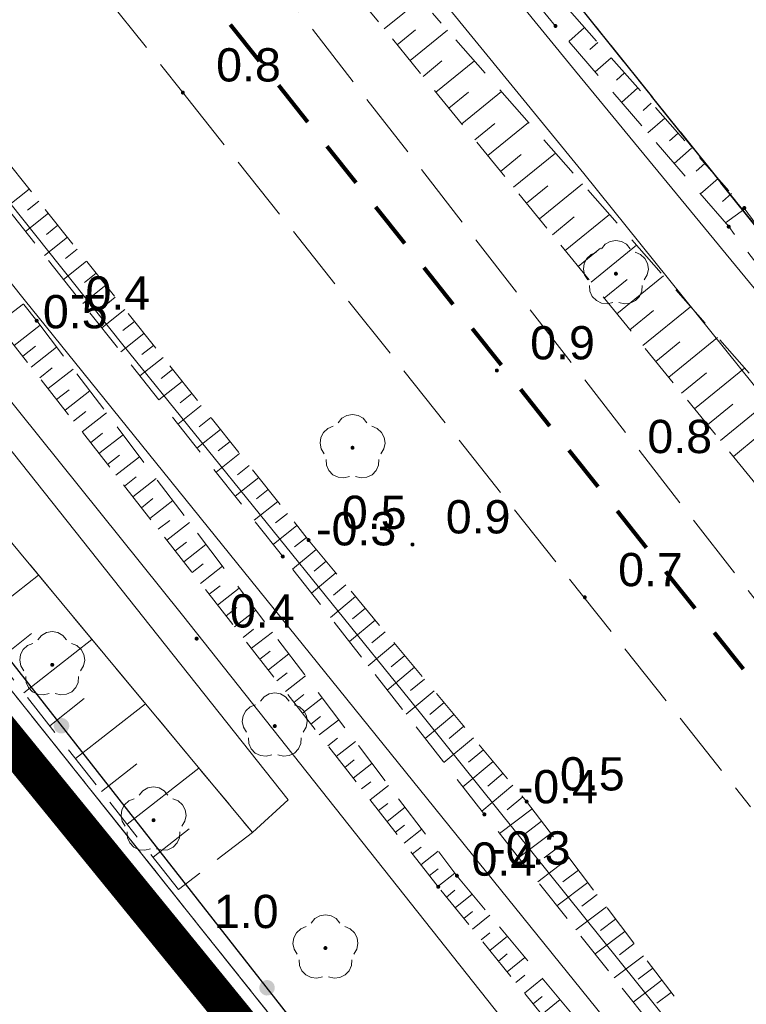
# Model space of a CAD drawing. Extents: x 5474185 to 5474933, y 5916077 to 5916824.
# Tile 254 of 256: x 5474529 to 5474545, y 5916535 to 5916557. Entities that reach past the tile are written whole.
import ezdxf

# ---------------------------------------------------------------- set-up
doc = ezdxf.new("R2010")
doc.units = 0
for name, pattern in [('216-500', [2.5, 1.5, -1]), ('DASHDOT', [1, 0.5, -0.25, 0, -0.25]), ('PRZER1-1', [1, 0.5, -0.5]), ('PRZER2-1', [1.5, 1, -0.5]), ('PRZER3-1', [2, 1.5, -0.5]), ('PRZER3-2', [2.5, 1.5, -1])]:
    doc.linetypes.add(name, pattern=pattern)
doc.layers.add('1-GRAN', color=5, linetype='DASHDOT')
for name, color, linetype, lineweight in [('GESDZI', 253, 'CONTINUOUS', 18), ('GESJOB', 253, 'CONTINUOUS', 35), ('GESKKL', 253, 'CONTINUOUS', 18), ('GESUZY', 253, 'CONTINUOUS', 18), ('GSLINN', 253, 'CONTINUOUS', 18), ('GSLKOG', 253, 'CONTINUOUS', 35), ('GSPRDL', 253, 'CONTINUOUS', 18), ('GSPWPN', 253, 'CONTINUOUS', 13), ('GSPWPN_O', 253, 'CONTINUOUS', 13), ('GSSKOA', 253, 'CONTINUOUS', 18), ('GSSPDR', 253, 'CONTINUOUS', 18), ('GSSZSN', 254, 'CONTINUOUS', 18), ('Sieć wodociągowa', 253, 'CONTINUOUS', 40)]:
    doc.layers.add(name, color=color, linetype=linetype, lineweight=lineweight)
doc.styles.add('Arial', font='arial.ttf')

msp = doc.modelspace()

# ---------------------------------------------------------------- hatches: boundary and pattern name
at = {"layer": 'GSLKOG'}
for points in [[(5474529.857551, 5916540.793797), (5474529.813303, 5916540.805164), (5474529.773505, 5916540.827595), (5474529.740868, 5916540.859562), (5474529.717617, 5916540.898886), (5474529.705337, 5916540.942889), (5474529.704863, 5916540.988571), (5474529.716229, 5916541.032818), (5474529.73866, 5916541.072617), (5474529.770627, 5916541.105253), (5474529.809951, 5916541.128504), (5474529.853954, 5916541.140784), (5474529.899636, 5916541.141259), (5474529.943883, 5916541.129892), (5474529.983682, 5916541.107461), (5474530.016319, 5916541.075495), (5474530.039569, 5916541.03617), (5474530.05185, 5916540.992167), (5474530.052324, 5916540.946485), (5474530.040957, 5916540.902238), (5474530.018527, 5916540.862439), (5474529.98656, 5916540.829803), (5474529.947235, 5916540.806552), (5474529.903232, 5916540.794272)], [(5474529.857551, 5916540.793797), (5474529.813303, 5916540.805164), (5474529.773505, 5916540.827595), (5474529.740868, 5916540.859562), (5474529.717617, 5916540.898886), (5474529.705337, 5916540.942889), (5474529.704863, 5916540.988571), (5474529.716229, 5916541.032818), (5474529.73866, 5916541.072617), (5474529.770627, 5916541.105253), (5474529.809951, 5916541.128504), (5474529.853954, 5916541.140784), (5474529.899636, 5916541.141259), (5474529.943883, 5916541.129892), (5474529.983682, 5916541.107461), (5474530.016319, 5916541.075495), (5474530.039569, 5916541.03617), (5474530.05185, 5916540.992167), (5474530.052324, 5916540.946485), (5474530.040957, 5916540.902238), (5474530.018527, 5916540.862439), (5474529.98656, 5916540.829803), (5474529.947235, 5916540.806552), (5474529.903232, 5916540.794272)], [(5474534.484686, 5916534.891288), (5474534.440439, 5916534.902655), (5474534.40064, 5916534.925085), (5474534.368004, 5916534.957052), (5474534.344753, 5916534.996377), (5474534.332472, 5916535.04038), (5474534.331998, 5916535.086061), (5474534.343365, 5916535.130309), (5474534.365796, 5916535.170107), (5474534.397762, 5916535.202744), (5474534.437087, 5916535.225995), (5474534.48109, 5916535.238275), (5474534.526772, 5916535.238749), (5474534.571019, 5916535.227383), (5474534.610818, 5916535.204952), (5474534.643454, 5916535.172985), (5474534.666705, 5916535.133661), (5474534.678985, 5916535.089658), (5474534.67946, 5916535.043976), (5474534.668093, 5916534.999729), (5474534.645662, 5916534.95993), (5474534.613695, 5916534.927293), (5474534.574371, 5916534.904043), (5474534.530368, 5916534.891762)], [(5474534.484686, 5916534.891288), (5474534.440439, 5916534.902655), (5474534.40064, 5916534.925085), (5474534.368004, 5916534.957052), (5474534.344753, 5916534.996377), (5474534.332472, 5916535.04038), (5474534.331998, 5916535.086061), (5474534.343365, 5916535.130309), (5474534.365796, 5916535.170107), (5474534.397762, 5916535.202744), (5474534.437087, 5916535.225995), (5474534.48109, 5916535.238275), (5474534.526772, 5916535.238749), (5474534.571019, 5916535.227383), (5474534.610818, 5916535.204952), (5474534.643454, 5916535.172985), (5474534.666705, 5916535.133661), (5474534.678985, 5916535.089658), (5474534.67946, 5916535.043976), (5474534.668093, 5916534.999729), (5474534.645662, 5916534.95993), (5474534.613695, 5916534.927293), (5474534.574371, 5916534.904043), (5474534.530368, 5916534.891762)]]:
    msp.add_hatch(color=256, dxfattribs=at).paths.add_polyline_path(points)
at = {"layer": 'GSPRDL'}
for points in [[(5474542.36, 5916551.105), (5474542.346094, 5916551.107202), (5474542.33355, 5916551.113594), (5474542.323594, 5916551.12355), (5474542.317202, 5916551.136094), (5474542.315, 5916551.15), (5474542.317202, 5916551.163906), (5474542.323594, 5916551.17645), (5474542.33355, 5916551.186406), (5474542.346094, 5916551.192798), (5474542.36, 5916551.195), (5474542.373906, 5916551.192798), (5474542.38645, 5916551.186406), (5474542.396406, 5916551.17645), (5474542.402798, 5916551.163906), (5474542.405, 5916551.15), (5474542.402798, 5916551.136094), (5474542.396406, 5916551.12355), (5474542.38645, 5916551.113594), (5474542.373906, 5916551.107202)], [(5474536.43, 5916547.185), (5474536.416094, 5916547.187202), (5474536.40355, 5916547.193594), (5474536.393594, 5916547.20355), (5474536.387202, 5916547.216094), (5474536.385, 5916547.23), (5474536.387202, 5916547.243906), (5474536.393594, 5916547.25645), (5474536.40355, 5916547.266406), (5474536.416094, 5916547.272798), (5474536.43, 5916547.275), (5474536.443906, 5916547.272798), (5474536.45645, 5916547.266406), (5474536.466406, 5916547.25645), (5474536.472798, 5916547.243906), (5474536.475, 5916547.23), (5474536.472798, 5916547.216094), (5474536.466406, 5916547.20355), (5474536.45645, 5916547.193594), (5474536.443906, 5916547.187202)], [(5474529.67, 5916542.295), (5474529.656094, 5916542.297202), (5474529.64355, 5916542.303594), (5474529.633594, 5916542.31355), (5474529.627202, 5916542.326094), (5474529.625, 5916542.34), (5474529.627202, 5916542.353906), (5474529.633594, 5916542.36645), (5474529.64355, 5916542.376406), (5474529.656094, 5916542.382798), (5474529.67, 5916542.385), (5474529.683906, 5916542.382798), (5474529.69645, 5916542.376406), (5474529.706406, 5916542.36645), (5474529.712798, 5916542.353906), (5474529.715, 5916542.34), (5474529.712798, 5916542.326094), (5474529.706406, 5916542.31355), (5474529.69645, 5916542.303594), (5474529.683906, 5916542.297202)], [(5474534.68, 5916540.915), (5474534.666094, 5916540.917202), (5474534.65355, 5916540.923594), (5474534.643594, 5916540.93355), (5474534.637202, 5916540.946094), (5474534.635, 5916540.96), (5474534.637202, 5916540.973906), (5474534.643594, 5916540.98645), (5474534.65355, 5916540.996406), (5474534.666094, 5916541.002798), (5474534.68, 5916541.005), (5474534.693906, 5916541.002798), (5474534.70645, 5916540.996406), (5474534.716406, 5916540.98645), (5474534.722798, 5916540.973906), (5474534.725, 5916540.96), (5474534.722798, 5916540.946094), (5474534.716406, 5916540.93355), (5474534.70645, 5916540.923594), (5474534.693906, 5916540.917202)], [(5474531.95, 5916538.795), (5474531.936094, 5916538.797202), (5474531.92355, 5916538.803594), (5474531.913594, 5916538.81355), (5474531.907202, 5916538.826094), (5474531.905, 5916538.84), (5474531.907202, 5916538.853906), (5474531.913594, 5916538.86645), (5474531.92355, 5916538.876406), (5474531.936094, 5916538.882798), (5474531.95, 5916538.885), (5474531.963906, 5916538.882798), (5474531.97645, 5916538.876406), (5474531.986406, 5916538.86645), (5474531.992798, 5916538.853906), (5474531.995, 5916538.84), (5474531.992798, 5916538.826094), (5474531.986406, 5916538.81355), (5474531.97645, 5916538.803594), (5474531.963906, 5916538.797202)], [(5474535.82, 5916535.915), (5474535.806094, 5916535.917202), (5474535.79355, 5916535.923594), (5474535.783594, 5916535.93355), (5474535.777202, 5916535.946094), (5474535.775, 5916535.96), (5474535.777202, 5916535.973906), (5474535.783594, 5916535.98645), (5474535.79355, 5916535.996406), (5474535.806094, 5916536.002798), (5474535.82, 5916536.005), (5474535.833906, 5916536.002798), (5474535.84645, 5916535.996406), (5474535.856406, 5916535.98645), (5474535.862798, 5916535.973906), (5474535.865, 5916535.96), (5474535.862798, 5916535.946094), (5474535.856406, 5916535.93355), (5474535.84645, 5916535.923594), (5474535.833906, 5916535.917202)]]:
    msp.add_hatch(color=256, dxfattribs=at).paths.add_polyline_path(points)
at = {"layer": 'GSPWPN'}
for points in [[(5474541, 5916556.685), (5474540.988353, 5916556.686533), (5474540.9775, 5916556.691029), (5474540.96818, 5916556.69818), (5474540.961029, 5916556.7075), (5474540.956533, 5916556.718353), (5474540.955, 5916556.73), (5474540.956533, 5916556.741647), (5474540.961029, 5916556.7525), (5474540.96818, 5916556.76182), (5474540.9775, 5916556.768971), (5474540.988353, 5916556.773467), (5474541, 5916556.775), (5474541.011647, 5916556.773467), (5474541.0225, 5916556.768971), (5474541.03182, 5916556.76182), (5474541.038971, 5916556.7525), (5474541.043467, 5916556.741647), (5474541.045, 5916556.73), (5474541.043467, 5916556.718353), (5474541.038971, 5916556.7075), (5474541.03182, 5916556.69818), (5474541.0225, 5916556.691029), (5474541.011647, 5916556.686533)], [(5474532.61, 5916555.185), (5474532.598353, 5916555.186533), (5474532.5875, 5916555.191029), (5474532.57818, 5916555.19818), (5474532.571029, 5916555.2075), (5474532.566533, 5916555.218353), (5474532.565, 5916555.23), (5474532.566533, 5916555.241647), (5474532.571029, 5916555.2525), (5474532.57818, 5916555.26182), (5474532.5875, 5916555.268971), (5474532.598353, 5916555.273467), (5474532.61, 5916555.275), (5474532.621647, 5916555.273467), (5474532.6325, 5916555.268971), (5474532.64182, 5916555.26182), (5474532.648971, 5916555.2525), (5474532.653467, 5916555.241647), (5474532.655, 5916555.23), (5474532.653467, 5916555.218353), (5474532.648971, 5916555.2075), (5474532.64182, 5916555.19818), (5474532.6325, 5916555.191029), (5474532.621647, 5916555.186533)], [(5474545.25, 5916552.585), (5474545.238353, 5916552.586533), (5474545.2275, 5916552.591029), (5474545.21818, 5916552.59818), (5474545.211029, 5916552.6075), (5474545.206533, 5916552.618353), (5474545.205, 5916552.63), (5474545.206533, 5916552.641647), (5474545.211029, 5916552.6525), (5474545.21818, 5916552.66182), (5474545.2275, 5916552.668971), (5474545.238353, 5916552.673467), (5474545.25, 5916552.675), (5474545.261647, 5916552.673467), (5474545.2725, 5916552.668971), (5474545.28182, 5916552.66182), (5474545.288971, 5916552.6525), (5474545.293467, 5916552.641647), (5474545.295, 5916552.63), (5474545.293467, 5916552.618353), (5474545.288971, 5916552.6075), (5474545.28182, 5916552.59818), (5474545.2725, 5916552.591029), (5474545.261647, 5916552.586533)], [(5474544.9, 5916552.165), (5474544.888353, 5916552.166533), (5474544.8775, 5916552.171029), (5474544.86818, 5916552.17818), (5474544.861029, 5916552.1875), (5474544.856533, 5916552.198353), (5474544.855, 5916552.21), (5474544.856533, 5916552.221647), (5474544.861029, 5916552.2325), (5474544.86818, 5916552.24182), (5474544.8775, 5916552.248971), (5474544.888353, 5916552.253467), (5474544.9, 5916552.255), (5474544.911647, 5916552.253467), (5474544.9225, 5916552.248971), (5474544.93182, 5916552.24182), (5474544.938971, 5916552.2325), (5474544.943467, 5916552.221647), (5474544.945, 5916552.21), (5474544.943467, 5916552.198353), (5474544.938971, 5916552.1875), (5474544.93182, 5916552.17818), (5474544.9225, 5916552.171029), (5474544.911647, 5916552.166533)], [(5474529.32, 5916550.045), (5474529.308353, 5916550.046533), (5474529.2975, 5916550.051029), (5474529.28818, 5916550.05818), (5474529.281029, 5916550.0675), (5474529.276533, 5916550.078353), (5474529.275, 5916550.09), (5474529.276533, 5916550.101647), (5474529.281029, 5916550.1125), (5474529.28818, 5916550.12182), (5474529.2975, 5916550.128971), (5474529.308353, 5916550.133467), (5474529.32, 5916550.135), (5474529.331647, 5916550.133467), (5474529.3425, 5916550.128971), (5474529.35182, 5916550.12182), (5474529.358971, 5916550.1125), (5474529.363467, 5916550.101647), (5474529.365, 5916550.09), (5474529.363467, 5916550.078353), (5474529.358971, 5916550.0675), (5474529.35182, 5916550.05818), (5474529.3425, 5916550.051029), (5474529.331647, 5916550.046533)], [(5474539.68, 5916548.925), (5474539.668353, 5916548.926533), (5474539.6575, 5916548.931029), (5474539.64818, 5916548.93818), (5474539.641029, 5916548.9475), (5474539.636533, 5916548.958353), (5474539.635, 5916548.97), (5474539.636533, 5916548.981647), (5474539.641029, 5916548.9925), (5474539.64818, 5916549.00182), (5474539.6575, 5916549.008971), (5474539.668353, 5916549.013467), (5474539.68, 5916549.015), (5474539.691647, 5916549.013467), (5474539.7025, 5916549.008971), (5474539.71182, 5916549.00182), (5474539.718971, 5916548.9925), (5474539.723467, 5916548.981647), (5474539.725, 5916548.97), (5474539.723467, 5916548.958353), (5474539.718971, 5916548.9475), (5474539.71182, 5916548.93818), (5474539.7025, 5916548.931029), (5474539.691647, 5916548.926533)], [(5474535.44, 5916545.105), (5474535.428353, 5916545.106533), (5474535.4175, 5916545.111029), (5474535.40818, 5916545.11818), (5474535.401029, 5916545.1275), (5474535.396533, 5916545.138353), (5474535.395, 5916545.15), (5474535.396533, 5916545.161647), (5474535.401029, 5916545.1725), (5474535.40818, 5916545.18182), (5474535.4175, 5916545.188971), (5474535.428353, 5916545.193467), (5474535.44, 5916545.195), (5474535.451647, 5916545.193467), (5474535.4625, 5916545.188971), (5474535.47182, 5916545.18182), (5474535.478971, 5916545.1725), (5474535.483467, 5916545.161647), (5474535.485, 5916545.15), (5474535.483467, 5916545.138353), (5474535.478971, 5916545.1275), (5474535.47182, 5916545.11818), (5474535.4625, 5916545.111029), (5474535.451647, 5916545.106533)], [(5474537.78, 5916545.005), (5474537.768353, 5916545.006533), (5474537.7575, 5916545.011029), (5474537.74818, 5916545.01818), (5474537.741029, 5916545.0275), (5474537.736533, 5916545.038353), (5474537.735, 5916545.05), (5474537.736533, 5916545.061647), (5474537.741029, 5916545.0725), (5474537.74818, 5916545.08182), (5474537.7575, 5916545.088971), (5474537.768353, 5916545.093467), (5474537.78, 5916545.095), (5474537.791647, 5916545.093467), (5474537.8025, 5916545.088971), (5474537.81182, 5916545.08182), (5474537.818971, 5916545.0725), (5474537.823467, 5916545.061647), (5474537.825, 5916545.05), (5474537.823467, 5916545.038353), (5474537.818971, 5916545.0275), (5474537.81182, 5916545.01818), (5474537.8025, 5916545.011029), (5474537.791647, 5916545.006533)], [(5474534.86, 5916544.735), (5474534.848353, 5916544.736533), (5474534.8375, 5916544.741029), (5474534.82818, 5916544.74818), (5474534.821029, 5916544.7575), (5474534.816533, 5916544.768353), (5474534.815, 5916544.78), (5474534.816533, 5916544.791647), (5474534.821029, 5916544.8025), (5474534.82818, 5916544.81182), (5474534.8375, 5916544.818971), (5474534.848353, 5916544.823467), (5474534.86, 5916544.825), (5474534.871647, 5916544.823467), (5474534.8825, 5916544.818971), (5474534.89182, 5916544.81182), (5474534.898971, 5916544.8025), (5474534.903467, 5916544.791647), (5474534.905, 5916544.78), (5474534.903467, 5916544.768353), (5474534.898971, 5916544.7575), (5474534.89182, 5916544.74818), (5474534.8825, 5916544.741029), (5474534.871647, 5916544.736533)], [(5474541.66, 5916543.815), (5474541.648353, 5916543.816533), (5474541.6375, 5916543.821029), (5474541.62818, 5916543.82818), (5474541.621029, 5916543.8375), (5474541.616533, 5916543.848353), (5474541.615, 5916543.86), (5474541.616533, 5916543.871647), (5474541.621029, 5916543.8825), (5474541.62818, 5916543.89182), (5474541.6375, 5916543.898971), (5474541.648353, 5916543.903467), (5474541.66, 5916543.905), (5474541.671647, 5916543.903467), (5474541.6825, 5916543.898971), (5474541.69182, 5916543.89182), (5474541.698971, 5916543.8825), (5474541.703467, 5916543.871647), (5474541.705, 5916543.86), (5474541.703467, 5916543.848353), (5474541.698971, 5916543.8375), (5474541.69182, 5916543.82818), (5474541.6825, 5916543.821029), (5474541.671647, 5916543.816533)], [(5474532.92, 5916542.885), (5474532.908353, 5916542.886533), (5474532.8975, 5916542.891029), (5474532.88818, 5916542.89818), (5474532.881029, 5916542.9075), (5474532.876533, 5916542.918353), (5474532.875, 5916542.93), (5474532.876533, 5916542.941647), (5474532.881029, 5916542.9525), (5474532.88818, 5916542.96182), (5474532.8975, 5916542.968971), (5474532.908353, 5916542.973467), (5474532.92, 5916542.975), (5474532.931647, 5916542.973467), (5474532.9425, 5916542.968971), (5474532.95182, 5916542.96182), (5474532.958971, 5916542.9525), (5474532.963467, 5916542.941647), (5474532.965, 5916542.93), (5474532.963467, 5916542.918353), (5474532.958971, 5916542.9075), (5474532.95182, 5916542.89818), (5474532.9425, 5916542.891029), (5474532.931647, 5916542.886533)], [(5474540.35, 5916539.215), (5474540.338353, 5916539.216533), (5474540.3275, 5916539.221029), (5474540.31818, 5916539.22818), (5474540.311029, 5916539.2375), (5474540.306533, 5916539.248353), (5474540.305, 5916539.26), (5474540.306533, 5916539.271647), (5474540.311029, 5916539.2825), (5474540.31818, 5916539.29182), (5474540.3275, 5916539.298971), (5474540.338353, 5916539.303467), (5474540.35, 5916539.305), (5474540.361647, 5916539.303467), (5474540.3725, 5916539.298971), (5474540.38182, 5916539.29182), (5474540.388971, 5916539.2825), (5474540.393467, 5916539.271647), (5474540.395, 5916539.26), (5474540.393467, 5916539.248353), (5474540.388971, 5916539.2375), (5474540.38182, 5916539.22818), (5474540.3725, 5916539.221029), (5474540.361647, 5916539.216533)], [(5474539.4, 5916538.925), (5474539.388353, 5916538.926533), (5474539.3775, 5916538.931029), (5474539.36818, 5916538.93818), (5474539.361029, 5916538.9475), (5474539.356533, 5916538.958353), (5474539.355, 5916538.97), (5474539.356533, 5916538.981647), (5474539.361029, 5916538.9925), (5474539.36818, 5916539.00182), (5474539.3775, 5916539.008971), (5474539.388353, 5916539.013467), (5474539.4, 5916539.015), (5474539.411647, 5916539.013467), (5474539.4225, 5916539.008971), (5474539.43182, 5916539.00182), (5474539.438971, 5916538.9925), (5474539.443467, 5916538.981647), (5474539.445, 5916538.97), (5474539.443467, 5916538.958353), (5474539.438971, 5916538.9475), (5474539.43182, 5916538.93818), (5474539.4225, 5916538.931029), (5474539.411647, 5916538.926533)], [(5474538.78, 5916537.545), (5474538.768353, 5916537.546533), (5474538.7575, 5916537.551029), (5474538.74818, 5916537.55818), (5474538.741029, 5916537.5675), (5474538.736533, 5916537.578353), (5474538.735, 5916537.59), (5474538.736533, 5916537.601647), (5474538.741029, 5916537.6125), (5474538.74818, 5916537.62182), (5474538.7575, 5916537.628971), (5474538.768353, 5916537.633467), (5474538.78, 5916537.635), (5474538.791647, 5916537.633467), (5474538.8025, 5916537.628971), (5474538.81182, 5916537.62182), (5474538.818971, 5916537.6125), (5474538.823467, 5916537.601647), (5474538.825, 5916537.59), (5474538.823467, 5916537.578353), (5474538.818971, 5916537.5675), (5474538.81182, 5916537.55818), (5474538.8025, 5916537.551029), (5474538.791647, 5916537.546533)], [(5474538.36, 5916537.295), (5474538.348353, 5916537.296533), (5474538.3375, 5916537.301029), (5474538.32818, 5916537.30818), (5474538.321029, 5916537.3175), (5474538.316533, 5916537.328353), (5474538.315, 5916537.34), (5474538.316533, 5916537.351647), (5474538.321029, 5916537.3625), (5474538.32818, 5916537.37182), (5474538.3375, 5916537.378971), (5474538.348353, 5916537.383467), (5474538.36, 5916537.385), (5474538.371647, 5916537.383467), (5474538.3825, 5916537.378971), (5474538.39182, 5916537.37182), (5474538.398971, 5916537.3625), (5474538.403467, 5916537.351647), (5474538.405, 5916537.34), (5474538.403467, 5916537.328353), (5474538.398971, 5916537.3175), (5474538.39182, 5916537.30818), (5474538.3825, 5916537.301029), (5474538.371647, 5916537.296533)], [(5474532.56, 5916536.115), (5474532.548353, 5916536.116533), (5474532.5375, 5916536.121029), (5474532.52818, 5916536.12818), (5474532.521029, 5916536.1375), (5474532.516533, 5916536.148353), (5474532.515, 5916536.16), (5474532.516533, 5916536.171647), (5474532.521029, 5916536.1825), (5474532.52818, 5916536.19182), (5474532.5375, 5916536.198971), (5474532.548353, 5916536.203467), (5474532.56, 5916536.205), (5474532.571647, 5916536.203467), (5474532.5825, 5916536.198971), (5474532.59182, 5916536.19182), (5474532.598971, 5916536.1825), (5474532.603467, 5916536.171647), (5474532.605, 5916536.16), (5474532.603467, 5916536.148353), (5474532.598971, 5916536.1375), (5474532.59182, 5916536.12818), (5474532.5825, 5916536.121029), (5474532.571647, 5916536.116533)]]:
    msp.add_hatch(color=256, dxfattribs=at).paths.add_polyline_path(points)

# ---------------------------------------------------------------- linework, layer by layer
at = {"layer": '1-GRAN', "ltscale": 5, "const_width": 0.8, "elevation": 10.18}
msp.add_lwpolyline([(5474735.59, 5916295.78), (5474731.225, 5916301.37), (5474726.86, 5916306.96), (5474725.77, 5916305.39), (5474703.58, 5916333.12), (5474701.74, 5916331.62), (5474677.44, 5916362.23), (5474676.63, 5916366.83), (5474671.32, 5916373.56), (5474670.75, 5916377.23), (5474668.45, 5916379.86), (5474653.79, 5916398.05), (5474650.99, 5916400.16), (5474640.015, 5916413.29), (5474601.225, 5916459.83), (5474599.14, 5916462.32), (5474597.96, 5916464.18), (5474593.86, 5916465.7), (5474587.49, 5916468.01), (5474584.84, 5916471.31), (5474583.4, 5916473.15), (5474572.445, 5916486.895), (5474461.94, 5916622.65)], dxfattribs=at)
at = {"layer": 'GESDZI', "linetype": 'Continuous', "lineweight": 13}
for p, q in [((5474529.75, 5916571.91, 10.22), (5474590.96, 5916495.42, 10.22)), ((5474590.96, 5916495.42, 10.22), (5474529.75, 5916571.91, 10.22)), ((5474560.05, 5916502.48, 10.22), (5474518.88, 5916554.15, 10.22)), ((5474518.88, 5916554.15, 10.22), (5474560.05, 5916502.48, 10.22))]:
    msp.add_line(p, q, dxfattribs=at)
at = {"layer": 'GESJOB', "linetype": 'PRZER3-2', "lineweight": 30}
for p, q in [((5474529.75, 5916571.91, 10.22), (5474590.96, 5916495.42, 10.22)), ((5474590.96, 5916495.42, 10.22), (5474529.75, 5916571.91, 10.22))]:
    msp.add_line(p, q, dxfattribs=at)
at = {"layer": 'GESKKL', "linetype": 'PRZER3-1', "lineweight": 13}
for p, q in [((5474529.75, 5916571.91, 10.06), (5474590.96, 5916495.42, 10.06)), ((5474560.05, 5916502.48, 10.06), (5474518.88, 5916554.15, 10.06))]:
    msp.add_line(p, q, dxfattribs=at)
at = {"layer": 'GESUZY', "linetype": 'PRZER1-1', "lineweight": 13}
for p, q in [((5474590.96, 5916495.42, 10.08), (5474529.75, 5916571.91, 10.08)), ((5474529.75, 5916571.91, 10.08), (5474590.96, 5916495.42, 10.08)), ((5474560.05, 5916502.48, 10.08), (5474518.88, 5916554.15, 10.08)), ((5474518.88, 5916554.15, 10.08), (5474560.05, 5916502.48, 10.08))]:
    msp.add_line(p, q, dxfattribs=at)
at = {"layer": 'GSLINN', "linetype": 'Continuous', "lineweight": 13}
for p, q in [((5474525.61, 5916552.17, 10.3), (5474532.6, 5916543.46, 10.3)), ((5474532.6, 5916543.46, 10.3), (5474544.87, 5916527.97, 10.3))]:
    msp.add_line(p, q, dxfattribs=at)
at = {"layer": 'GSLKOG', "linetype": 'Continuous', "lineweight": 30}
msp.add_line((5474560.05, 5916502.48, 10.18), (5474527.47, 5916544.04, 10.18), dxfattribs=at)
at = {"layer": 'GSPRDL', "elevation": 10.12, "flags": 128}
for points in [[(5474542.035723, 5916551.713333), (5474542.119447, 5916551.812679), (5474542.232044, 5916551.877494), (5474542.36, 5916551.9), (5474542.487956, 5916551.877494), (5474542.600553, 5916551.812679), (5474542.684277, 5916551.713333)], [(5474541.724031, 5916551.015674), (5474541.65542, 5916551.125999), (5474541.628571, 5916551.253115), (5474541.646708, 5916551.381763), (5474541.707652, 5916551.496501), (5474541.80409, 5916551.583559), (5474541.924445, 5916551.632485)], [(5474542.795555, 5916551.632485), (5474542.91591, 5916551.583559), (5474543.012348, 5916551.496501), (5474543.073292, 5916551.381763), (5474543.091429, 5916551.253115), (5474543.06458, 5916551.125999), (5474542.995969, 5916551.015674)], [(5474542.291227, 5916550.503649), (5474542.165099, 5916550.472488), (5474542.035908, 5916550.486234), (5474541.919161, 5916550.543237), (5474541.828871, 5916550.636655), (5474541.775875, 5916550.755275), (5474541.766535, 5916550.884859)], [(5474542.953465, 5916550.884859), (5474542.944125, 5916550.755275), (5474542.891129, 5916550.636655), (5474542.800839, 5916550.543237), (5474542.684092, 5916550.486234), (5474542.554901, 5916550.472488), (5474542.428773, 5916550.503649)], [(5474536.105723, 5916547.793333), (5474536.189447, 5916547.892679), (5474536.302044, 5916547.957494), (5474536.43, 5916547.98), (5474536.557956, 5916547.957494), (5474536.670553, 5916547.892679), (5474536.754277, 5916547.793333)], [(5474535.794031, 5916547.095674), (5474535.72542, 5916547.205999), (5474535.698571, 5916547.333115), (5474535.716708, 5916547.461763), (5474535.777652, 5916547.576501), (5474535.87409, 5916547.663559), (5474535.994445, 5916547.712485)], [(5474536.865555, 5916547.712485), (5474536.98591, 5916547.663559), (5474537.082348, 5916547.576501), (5474537.143292, 5916547.461763), (5474537.161429, 5916547.333115), (5474537.13458, 5916547.205999), (5474537.065969, 5916547.095674)], [(5474536.361227, 5916546.583649), (5474536.235099, 5916546.552488), (5474536.105908, 5916546.566234), (5474535.989161, 5916546.623237), (5474535.898871, 5916546.716655), (5474535.845875, 5916546.835275), (5474535.836535, 5916546.964859)], [(5474537.023465, 5916546.964859), (5474537.014125, 5916546.835275), (5474536.961129, 5916546.716655), (5474536.870839, 5916546.623237), (5474536.754092, 5916546.566234), (5474536.624901, 5916546.552488), (5474536.498773, 5916546.583649)], [(5474529.345723, 5916542.903333), (5474529.429447, 5916543.002679), (5474529.542044, 5916543.067494), (5474529.67, 5916543.09), (5474529.797956, 5916543.067494), (5474529.910553, 5916543.002679), (5474529.994277, 5916542.903333)], [(5474529.034031, 5916542.205674), (5474528.96542, 5916542.315999), (5474528.938571, 5916542.443115), (5474528.956708, 5916542.571763), (5474529.017652, 5916542.686501), (5474529.11409, 5916542.773559), (5474529.234445, 5916542.822485)], [(5474530.105555, 5916542.822485), (5474530.22591, 5916542.773559), (5474530.322348, 5916542.686501), (5474530.383292, 5916542.571763), (5474530.401429, 5916542.443115), (5474530.37458, 5916542.315999), (5474530.305969, 5916542.205674)], [(5474529.601227, 5916541.693649), (5474529.475099, 5916541.662488), (5474529.345908, 5916541.676234), (5474529.229161, 5916541.733237), (5474529.138871, 5916541.826655), (5474529.085875, 5916541.945275), (5474529.076535, 5916542.074859)], [(5474530.263465, 5916542.074859), (5474530.254125, 5916541.945275), (5474530.201129, 5916541.826655), (5474530.110839, 5916541.733237), (5474529.994092, 5916541.676234), (5474529.864901, 5916541.662488), (5474529.738773, 5916541.693649)], [(5474534.355723, 5916541.523333), (5474534.439447, 5916541.622679), (5474534.552044, 5916541.687494), (5474534.68, 5916541.71), (5474534.807956, 5916541.687494), (5474534.920553, 5916541.622679), (5474535.004277, 5916541.523333)], [(5474534.044031, 5916540.825674), (5474533.97542, 5916540.935999), (5474533.948571, 5916541.063115), (5474533.966708, 5916541.191763), (5474534.027652, 5916541.306501), (5474534.12409, 5916541.393559), (5474534.244445, 5916541.442485)], [(5474535.115555, 5916541.442485), (5474535.23591, 5916541.393559), (5474535.332348, 5916541.306501), (5474535.393292, 5916541.191763), (5474535.411429, 5916541.063115), (5474535.38458, 5916540.935999), (5474535.315969, 5916540.825674)], [(5474534.611227, 5916540.313649), (5474534.485099, 5916540.282488), (5474534.355908, 5916540.296234), (5474534.239161, 5916540.353237), (5474534.148871, 5916540.446655), (5474534.095875, 5916540.565275), (5474534.086535, 5916540.694859)], [(5474535.273465, 5916540.694859), (5474535.264125, 5916540.565275), (5474535.211129, 5916540.446655), (5474535.120839, 5916540.353237), (5474535.004092, 5916540.296234), (5474534.874901, 5916540.282488), (5474534.748773, 5916540.313649)], [(5474531.625723, 5916539.403333), (5474531.709447, 5916539.502679), (5474531.822044, 5916539.567494), (5474531.95, 5916539.59), (5474532.077956, 5916539.567494), (5474532.190553, 5916539.502679), (5474532.274277, 5916539.403333)], [(5474531.314031, 5916538.705674), (5474531.24542, 5916538.815999), (5474531.218571, 5916538.943115), (5474531.236708, 5916539.071763), (5474531.297652, 5916539.186501), (5474531.39409, 5916539.273559), (5474531.514445, 5916539.322485)], [(5474532.385555, 5916539.322485), (5474532.50591, 5916539.273559), (5474532.602348, 5916539.186501), (5474532.663292, 5916539.071763), (5474532.681429, 5916538.943115), (5474532.65458, 5916538.815999), (5474532.585969, 5916538.705674)], [(5474531.881227, 5916538.193649), (5474531.755099, 5916538.162488), (5474531.625908, 5916538.176234), (5474531.509161, 5916538.233237), (5474531.418871, 5916538.326655), (5474531.365875, 5916538.445275), (5474531.356535, 5916538.574859)], [(5474532.543465, 5916538.574859), (5474532.534125, 5916538.445275), (5474532.481129, 5916538.326655), (5474532.390839, 5916538.233237), (5474532.274092, 5916538.176234), (5474532.144901, 5916538.162488), (5474532.018773, 5916538.193649)], [(5474535.495723, 5916536.523333), (5474535.579447, 5916536.622679), (5474535.692044, 5916536.687494), (5474535.82, 5916536.71), (5474535.947956, 5916536.687494), (5474536.060553, 5916536.622679), (5474536.144277, 5916536.523333)], [(5474535.184031, 5916535.825674), (5474535.11542, 5916535.935999), (5474535.088571, 5916536.063115), (5474535.106708, 5916536.191763), (5474535.167652, 5916536.306501), (5474535.26409, 5916536.393559), (5474535.384445, 5916536.442485)], [(5474536.255555, 5916536.442485), (5474536.37591, 5916536.393559), (5474536.472348, 5916536.306501), (5474536.533292, 5916536.191763), (5474536.551429, 5916536.063115), (5474536.52458, 5916535.935999), (5474536.455969, 5916535.825674)], [(5474535.751227, 5916535.313649), (5474535.625099, 5916535.282488), (5474535.495908, 5916535.296234), (5474535.379161, 5916535.353237), (5474535.288871, 5916535.446655), (5474535.235875, 5916535.565275), (5474535.226535, 5916535.694859)], [(5474536.413465, 5916535.694859), (5474536.404125, 5916535.565275), (5474536.351129, 5916535.446655), (5474536.260839, 5916535.353237), (5474536.144092, 5916535.296234), (5474536.014901, 5916535.282488), (5474535.888773, 5916535.313649)]]:
    msp.add_lwpolyline(points, dxfattribs=at)
at = {"layer": 'GSSKOA', "linetype": 'PRZER3-1', "lineweight": 13}
for p, q in [((5474522.08, 5916568.33, 10.18), (5474532.61, 5916555.23, 10.18)), ((5474547.48, 5916541.25, 10.18), (5474535.13, 5916557.17, 10.18)), ((5474532.61, 5916555.23, 10.18), (5474545.39, 5916539.14, 10.18))]:
    msp.add_line(p, q, dxfattribs=at)
at = {"layer": 'GSSPDR', "linetype": 'Continuous', "lineweight": 13}
for p, q in [((5474512.43, 5916571.18, 10.18), (5474529.04, 5916550.57, 10.18)), ((5474533.28, 5916565.74, 10.18), (5474541.45, 5916555.71, 10.18)), ((5474541.64, 5916553.41, 10.18), (5474532.91, 5916564.1, 10.18)), ((5474531.26, 5916549.55, 10.18), (5474520.87, 5916562.6, 10.18)), ((5474514.8, 5916561.89, 10.18), (5474534.18, 5916538.56, 10.18)), ((5474534.98, 5916539.3, 10.18), (5474519, 5916559.45, 10.18)), ((5474541.45, 5916555.71, 10.18), (5474549.29, 5916546.18, 10.18)), ((5474550.71, 5916542.1, 10.18), (5474541.64, 5916553.41, 10.18)), ((5474529.04, 5916550.57, 10.18), (5474545.11, 5916530.66, 10.18)), ((5474537.71, 5916541.56, 10.18), (5474531.26, 5916549.55, 10.18)), ((5474557.41, 5916517.05, 10.18), (5474537.71, 5916541.56, 10.18)), ((5474534.18, 5916538.56, 10.18), (5474534.98, 5916539.3, 10.18))]:
    msp.add_line(p, q, dxfattribs=at)
at = {"layer": 'GSSZSN', "linetype": 'PRZER2-1', "lineweight": 13}
for p, q in [((5474541, 5916556.73, 10.06), (5474532.85, 5916566.63, 10.06)), ((5474522.04, 5916561.99, 10.06), (5474535.44, 5916545.15, 10.06)), ((5474514.8, 5916561.89, 10.06), (5474534.18, 5916538.56, 10.06)), ((5474534.86, 5916544.78, 10.06), (5474521.41, 5916561.79, 10.06)), ((5474522.58, 5916558.74, 10.06), (5474529.32, 5916550.09, 10.06)), ((5474536.38, 5916557.6, 10.06), (5474548.55, 5916542.69, 10.06)), ((5474541.26, 5916557.14, 10.06), (5474545.25, 5916552.63, 10.06)), ((5474546.35, 5916547.78, 10.06), (5474538.23, 5916557.02, 10.06)), ((5474544.9, 5916552.21, 10.06), (5474541, 5916556.73, 10.06)), ((5474532.51, 5916537.28, 10.06), (5474519.53, 5916553.8, 10.06)), ((5474545.25, 5916552.63, 10.06), (5474549.8, 5916546.34, 10.06)), ((5474549.55, 5916546.05, 10.06), (5474544.9, 5916552.21, 10.06)), ((5474529.32, 5916550.09, 10.06), (5474538.78, 5916537.59, 10.06)), ((5474538.36, 5916537.34, 10.06), (5474528.71, 5916549.67, 10.06)), ((5474535.44, 5916545.15, 10.06), (5474540.35, 5916539.26, 10.06)), ((5474539.4, 5916538.97, 10.06), (5474534.86, 5916544.78, 10.06)), ((5474540.35, 5916539.26, 10.06), (5474547.34, 5916530.02, 10.06)), ((5474546.85, 5916529.57, 10.06), (5474539.4, 5916538.97, 10.06)), ((5474534.18, 5916538.56, 10.06), (5474532.51, 5916537.28, 10.06)), ((5474538.78, 5916537.59, 10.06), (5474544.36, 5916530.89, 10.06)), ((5474543.77, 5916530.66, 10.06), (5474538.36, 5916537.34, 10.06))]:
    msp.add_line(p, q, dxfattribs=at)
at = {"layer": 'GSSZSN', "linetype": 'Continuous', "lineweight": 18, "elevation": 10.06, "flags": 128}
for points in [[(5474537.14433, 5916556.663586), (5474537.982616, 5916557.347822)], [(5474537.435437, 5916556.306938), (5474537.849226, 5916556.644685)], [(5474537.726545, 5916555.950289), (5474538.567114, 5916556.636387)], [(5474541.653447, 5916556.695277), (5474541.299865, 5916556.382464)], [(5474541.954181, 5916556.355349), (5474541.775283, 5916556.197077)], [(5474542.254916, 5916556.015421), (5474541.892903, 5916555.695148)], [(5474538.017652, 5916555.59364), (5474538.444433, 5916555.941992)], [(5474538.30876, 5916555.236992), (5474539.175313, 5916555.944299)], [(5474542.555651, 5916555.675492), (5474542.372537, 5916555.513491)], [(5474542.856386, 5916555.335564), (5474542.485941, 5916555.007832)], [(5474538.599868, 5916554.880343), (5474539.03964, 5916555.239299)], [(5474538.890975, 5916554.523694), (5474539.783512, 5916555.25221)], [(5474543.15712, 5916554.995636), (5474542.96979, 5916554.829905)], [(5474543.457855, 5916554.655708), (5474543.07898, 5916554.320516)], [(5474539.182083, 5916554.167046), (5474539.634847, 5916554.536606)], [(5474539.47319, 5916553.810397), (5474540.391711, 5916554.560122)], [(5474543.75859, 5916554.315779), (5474543.567044, 5916554.146319)], [(5474544.059325, 5916553.975851), (5474543.672018, 5916553.6332)], [(5474539.764298, 5916553.453748), (5474540.230054, 5916553.833913)], [(5474540.055406, 5916553.0971), (5474540.99991, 5916553.868033)], [(5474544.360059, 5916553.635923), (5474544.164298, 5916553.462733)], [(5474544.660794, 5916553.295995), (5474544.265056, 5916552.945884)], [(5474540.346513, 5916552.740451), (5474540.825261, 5916553.13122)], [(5474540.637621, 5916552.383802), (5474541.608109, 5916553.175945)], [(5474529.151575, 5916553.052767), (5474528.64031, 5916552.645942)], [(5474544.961529, 5916552.956066), (5474544.761552, 5916552.779146)], [(5474529.366825, 5916552.782258), (5474529.110777, 5916552.578514)], [(5474529.582076, 5916552.511749), (5474529.069147, 5916552.103599)], [(5474540.928728, 5916552.027154), (5474541.420469, 5916552.428527)], [(5474541.219836, 5916551.670505), (5474542.216308, 5916552.483856)], [(5474545.260848, 5916552.615004), (5474544.823512, 5916552.298648)], [(5474529.797327, 5916552.24124), (5474529.540446, 5916552.036834)], [(5474530.012578, 5916551.970731), (5474529.497984, 5916551.561256)], [(5474541.802051, 5916550.957208), (5474542.824507, 5916551.791768)], [(5474530.227829, 5916551.700221), (5474529.970116, 5916551.495153)], [(5474541.510944, 5916551.313856), (5474542.015676, 5916551.725834)], [(5474530.443079, 5916551.429712), (5474529.926821, 5916551.018913)], [(5474530.65833, 5916551.159203), (5474530.399785, 5916550.953472)], [(5474542.384266, 5916550.24391), (5474543.432706, 5916551.099679)], [(5474530.873581, 5916550.888694), (5474530.355658, 5916550.476569)], [(5474542.093159, 5916550.600559), (5474542.610883, 5916551.023141)], [(5474528.437122, 5916550.026481), (5474529.021149, 5916550.47354)], [(5474531.088832, 5916550.618184), (5474530.829454, 5916550.411791)], [(5474542.966482, 5916549.530613), (5474544.040905, 5916550.40759)], [(5474531.304083, 5916550.347675), (5474530.784495, 5916549.934226)], [(5474542.675374, 5916549.887262), (5474543.20609, 5916550.320448)], [(5474528.814818, 5916549.536073), (5474529.395356, 5916549.990428)], [(5474531.519334, 5916550.077166), (5474531.259123, 5916549.87011)], [(5474531.734584, 5916549.806657), (5474531.213332, 5916549.391883)], [(5474529.005571, 5916549.292343), (5474529.293862, 5916549.517973)], [(5474531.949835, 5916549.536148), (5474531.688793, 5916549.32843)], [(5474543.257589, 5916549.173964), (5474543.801297, 5916549.617755)], [(5474543.548697, 5916548.817315), (5474544.649104, 5916549.715502)], [(5474529.196324, 5916549.048614), (5474529.768951, 5916549.496777)], [(5474532.165086, 5916549.265638), (5474531.642168, 5916548.84954)], [(5474529.387078, 5916548.804884), (5474529.671413, 5916549.027418)], [(5474529.577831, 5916548.561155), (5474530.142546, 5916549.003126)], [(5474532.380337, 5916548.995129), (5474532.118462, 5916548.786749)], [(5474543.839804, 5916548.460667), (5474544.396504, 5916548.915062)], [(5474544.130912, 5916548.104018), (5474545.257303, 5916549.023413)], [(5474532.595588, 5916548.72462), (5474532.071005, 5916548.307197)], [(5474529.768584, 5916548.317426), (5474530.048964, 5916548.536863)], [(5474529.959337, 5916548.073696), (5474530.516141, 5916548.509475)], [(5474532.810838, 5916548.454111), (5474532.548131, 5916548.245068)], [(5474533.026089, 5916548.183601), (5474532.499842, 5916547.764854)], [(5474544.42202, 5916547.747369), (5474544.991711, 5916548.212369)], [(5474544.713127, 5916547.390721), (5474545.865502, 5916548.331325)], [(5474530.150091, 5916547.829967), (5474530.426515, 5916548.046308)], [(5474530.340844, 5916547.586237), (5474530.889736, 5916548.015824)], [(5474533.24134, 5916547.913092), (5474532.9778, 5916547.703387)], [(5474530.531597, 5916547.342508), (5474530.804066, 5916547.555754)], [(5474530.722351, 5916547.098779), (5474531.263331, 5916547.522174)], [(5474533.456591, 5916547.642583), (5474532.928679, 5916547.222511)], [(5474533.671842, 5916547.372074), (5474533.40747, 5916547.161706)], [(5474545.004235, 5916547.034072), (5474545.586918, 5916547.509676)], [(5474533.887092, 5916547.101564), (5474533.357516, 5916546.680168)], [(5474530.913104, 5916546.855049), (5474531.181616, 5916547.065199)], [(5474531.103857, 5916546.61132), (5474531.636926, 5916547.028523)], [(5474534.102343, 5916546.831055), (5474533.837139, 5916546.620026)], [(5474531.294611, 5916546.367591), (5474531.559167, 5916546.574644)], [(5474531.485364, 5916546.123861), (5474532.010521, 5916546.534872)], [(5474534.317594, 5916546.560546), (5474533.786353, 5916546.137824)], [(5474534.532845, 5916546.290037), (5474534.266808, 5916546.078345)], [(5474531.676117, 5916545.880132), (5474531.936718, 5916546.084089)], [(5474531.866871, 5916545.636402), (5474532.384116, 5916546.041221)], [(5474534.748096, 5916546.019528), (5474534.21519, 5916545.595481)], [(5474534.963346, 5916545.749018), (5474534.696477, 5916545.536664)], [(5474532.057624, 5916545.392673), (5474532.314269, 5916545.593534)], [(5474532.248377, 5916545.148944), (5474532.757711, 5916545.54757)], [(5474535.178597, 5916545.478509), (5474534.644027, 5916545.053138)], [(5474532.439131, 5916544.905214), (5474532.69182, 5916545.10298)], [(5474535.393848, 5916545.208), (5474535.126147, 5916544.994983)], [(5474532.629884, 5916544.661485), (5474533.131306, 5916545.053919)], [(5474535.613895, 5916544.941397), (5474535.081005, 5916544.497172)], [(5474535.835251, 5916544.67586), (5474535.564609, 5916544.450249)], [(5474532.820637, 5916544.417755), (5474533.06937, 5916544.612425)], [(5474533.011391, 5916544.174026), (5474533.504901, 5916544.560269)], [(5474527.86713, 5916543.189107), (5474529.360165, 5916544.362206)], [(5474536.056606, 5916544.410323), (5474535.506928, 5916543.952103)], [(5474533.202144, 5916543.930297), (5474533.446921, 5916544.12187)], [(5474533.392897, 5916543.686567), (5474533.878496, 5916544.066618)], [(5474536.277962, 5916544.144787), (5474535.998926, 5916543.912178)], [(5474536.499318, 5916543.87925), (5474535.932851, 5916543.407034)], [(5474533.583651, 5916543.442838), (5474533.824472, 5916543.631315)], [(5474533.774404, 5916543.199109), (5474534.252091, 5916543.572967)], [(5474536.720674, 5916543.613713), (5474536.433243, 5916543.374106)], [(5474536.94203, 5916543.348176), (5474536.358774, 5916542.861965)], [(5474533.965157, 5916542.955379), (5474534.202023, 5916543.14076)], [(5474537.163385, 5916543.08264), (5474536.867561, 5916542.836035)], [(5474528.448818, 5916542.448777), (5474529.205409, 5916543.043242)], [(5474529.030505, 5916541.708448), (5474530.563834, 5916542.913207)], [(5474534.155911, 5916542.71165), (5474534.625686, 5916543.079316)], [(5474534.346664, 5916542.46792), (5474534.579574, 5916542.650206)], [(5474537.384741, 5916542.817103), (5474536.784697, 5916542.316896)], [(5474534.537417, 5916542.224191), (5474534.99928, 5916542.585665)], [(5474537.606097, 5916542.551566), (5474537.301878, 5916542.297964)], [(5474537.827453, 5916542.286029), (5474537.21062, 5916541.771828)], [(5474534.728171, 5916541.980462), (5474534.957124, 5916542.159651)], [(5474534.918924, 5916541.736732), (5474535.372875, 5916542.092015)], [(5474538.048808, 5916542.020493), (5474537.736195, 5916541.759893)], [(5474538.270164, 5916541.754956), (5474537.636543, 5916541.226759)], [(5474529.612192, 5916540.968119), (5474530.388931, 5916541.578413)], [(5474535.109677, 5916541.493003), (5474535.334675, 5916541.669096)], [(5474535.300431, 5916541.249273), (5474535.74647, 5916541.598364)], [(5474530.19388, 5916540.227789), (5474531.767503, 5916541.464208)], [(5474538.49152, 5916541.489419), (5474538.170512, 5916541.221822)], [(5474535.491184, 5916541.005544), (5474535.712226, 5916541.178541)], [(5474535.681937, 5916540.761815), (5474536.120065, 5916541.104713)], [(5474538.712876, 5916541.223882), (5474538.062466, 5916540.68169)], [(5474538.934232, 5916540.958345), (5474538.604829, 5916540.683751)], [(5474535.872691, 5916540.518085), (5474536.089777, 5916540.687986)], [(5474539.155587, 5916540.692809), (5474538.488389, 5916540.136621)], [(5474536.063444, 5916540.274356), (5474536.49366, 5916540.611062)], [(5474539.376943, 5916540.427272), (5474539.039147, 5916540.145679)], [(5474536.254197, 5916540.030627), (5474536.467328, 5916540.197432)], [(5474530.775567, 5916539.48746), (5474531.572452, 5916540.113584)], [(5474531.357255, 5916538.747131), (5474532.971172, 5916540.015209)], [(5474536.444951, 5916539.786897), (5474536.867255, 5916540.117411)], [(5474539.598299, 5916540.161735), (5474538.914312, 5916539.591552)], [(5474539.819655, 5916539.896198), (5474539.473464, 5916539.607608)], [(5474536.635704, 5916539.543168), (5474536.844878, 5916539.706877)], [(5474536.826457, 5916539.299438), (5474537.24085, 5916539.62376)], [(5474540.04101, 5916539.630662), (5474539.340235, 5916539.046484)], [(5474540.262366, 5916539.365125), (5474539.908439, 5916539.070085)], [(5474537.017211, 5916539.055709), (5474537.222429, 5916539.216322)], [(5474537.207964, 5916538.81198), (5474537.614445, 5916539.13011)], [(5474540.475994, 5916539.09345), (5474539.742146, 5916538.538299)], [(5474531.938942, 5916538.006801), (5474532.755974, 5916538.648755)], [(5474537.398717, 5916538.56825), (5474537.59998, 5916538.725767)], [(5474540.684558, 5916538.817752), (5474540.320742, 5916538.542527)], [(5474537.589471, 5916538.324521), (5474537.98804, 5916538.636459)], [(5474540.893122, 5916538.542054), (5474540.171704, 5916537.996306)], [(5474537.780224, 5916538.080791), (5474537.977531, 5916538.235212)], [(5474541.101685, 5916538.266356), (5474540.744084, 5916537.995833)], [(5474537.970977, 5916537.837062), (5474538.361635, 5916538.142808)], [(5474541.310249, 5916537.990658), (5474540.601262, 5916537.454314)], [(5474538.161731, 5916537.593333), (5474538.355082, 5916537.744658)], [(5474538.352484, 5916537.349603), (5474538.73523, 5916537.649157)], [(5474541.518813, 5916537.71496), (5474541.167427, 5916537.449139)], [(5474541.727376, 5916537.439262), (5474541.03082, 5916536.912322)], [(5474538.547114, 5916537.108961), (5474538.736279, 5916537.262162)], [(5474538.741903, 5916536.868445), (5474539.123531, 5916537.177517)], [(5474541.93594, 5916537.163564), (5474541.590769, 5916536.902445)], [(5474542.144504, 5916536.887866), (5474541.460377, 5916536.370329)], [(5474538.936693, 5916536.627928), (5474539.129155, 5916536.7838)], [(5474539.131482, 5916536.387412), (5474539.519704, 5916536.701825)], [(5474542.353067, 5916536.612168), (5474542.014112, 5916536.355751)], [(5474539.326271, 5916536.146896), (5474539.522031, 5916536.305438)], [(5474539.52106, 5916535.90638), (5474539.915877, 5916536.226134)], [(5474542.561631, 5916536.336471), (5474541.889935, 5916535.828337)], [(5474542.770195, 5916536.060773), (5474542.437454, 5916535.809057)], [(5474539.71585, 5916535.665864), (5474539.914906, 5916535.827076)], [(5474542.978758, 5916535.785075), (5474542.319493, 5916535.286345)], [(5474539.910639, 5916535.425348), (5474540.312049, 5916535.750442)], [(5474540.105428, 5916535.184832), (5474540.307782, 5916535.348714)], [(5474543.187322, 5916535.509377), (5474542.860797, 5916535.262363)], [(5474540.300217, 5916534.944316), (5474540.708222, 5916535.274751)], [(5474543.395886, 5916535.233679), (5474542.749051, 5916534.744352)], [(5474543.60445, 5916534.957981), (5474543.28414, 5916534.715668)], [(5474540.495007, 5916534.7038), (5474540.700658, 5916534.870352)], [(5474540.689796, 5916534.463283), (5474541.104395, 5916534.799059)]]:
    msp.add_lwpolyline(points, dxfattribs=at)
at = {"layer": 'Sieć wodociągowa', "linetype": '216-500', "lineweight": 80, "ltscale": 0.7, "flags": 128}
msp.add_lwpolyline([(5474639.869806, 5916212.126617), (5474591.959812, 5916281.625874), (5474551.712383, 5916254.056825), (5474329.196562, 5916529.052215), (5474464.624498, 5916643.592803), (5474589.816575, 5916486.173867), (5474604.985748, 5916472.173823), (5474772.523912, 5916261.364361), (5474653.387527, 5916193.483494), (5474639.869806, 5916212.126617)], close=True, dxfattribs=at)

# ---------------------------------------------------------------- texts
at = {"layer": 'GSPWPN_O', "linetype": 'Continuous', "lineweight": 0, "style": 'Arial'}
for s, p in [('0.8', (5474533.36, 5916555.48, 10.8)), ('-0.4', (5474530.07, 5916550.34, 10.8)), ('0.5', (5474529.46, 5916549.92, 10.8)), ('0.9', (5474540.43, 5916549.22, 10.8)), ('0.8', (5474543.068209, 5916547.108657, 10.8)), ('0.5', (5474536.19, 5916545.4, 10.8)), ('0.9', (5474538.53, 5916545.3, 10.8)), ('-0.3', (5474535.61, 5916545.03, 10.8)), ('0.7', (5474542.41, 5916544.11, 10.8)), ('0.4', (5474533.67, 5916543.18, 10.8)), ('0.5', (5474541.1, 5916539.51, 10.8)), ('-0.4', (5474540.15, 5916539.22, 10.8)), ('-0.3', (5474539.53, 5916537.84, 10.8)), ('0.4', (5474539.11, 5916537.59, 10.8)), ('1.0', (5474533.31, 5916536.41, 10.8))]:
    msp.add_text(s, height=0.75, dxfattribs=at).set_placement(p)

doc.saveas('drawing.dxf')
